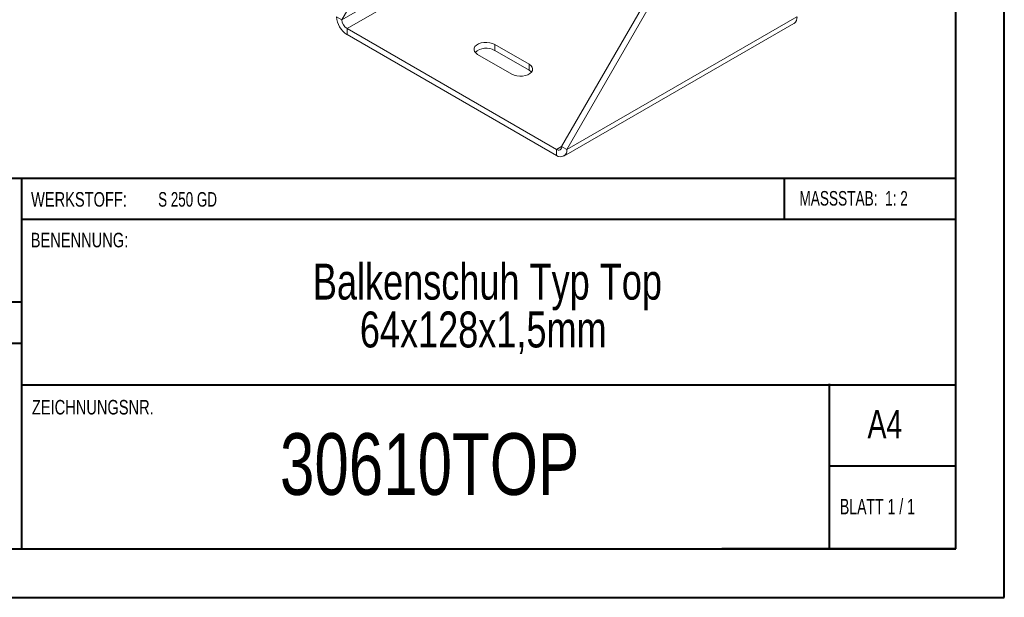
# Model space of a CAD drawing. Header units: millimetres. Extents: x 0 to 210, y 0 to 297.
# Tile 2 of 4: x 109 to 210, y 0 to 60. Entities that reach past the tile are written whole.
import ezdxf

# ---------------------------------------------------------------- set-up
doc = ezdxf.new("R2010")
doc.units = ezdxf.units.MM
doc.styles.add('SLDTEXTSTYLE0', font='TXT', dxfattribs={"width": 0.75})
doc.styles.add('SLDTEXTSTYLE1', font='TXT', dxfattribs={"width": 0.681818})
doc.styles.add('SLDTEXTSTYLE2', font='TXT', dxfattribs={"width": 0.7})
doc.styles.add('SLDTEXTSTYLE3', font='TXT', dxfattribs={"width": 0.6875})

# ---------------------------------------------------------------- blocks, each defined once
blk = doc.blocks.new('SW_NOTE_1')
at = {"color": 0, "linetype": 'Continuous', "lineweight": 0, "char_height": 3.7042, "attachment_point": 2, "style": 'SLDTEXTSTYLE0'}
for s, insert in [('Balkenschuh Typ Top', (24.66, 4.77)), ('64x128x1,5mm', (24.23, -0.16))]:
    blk.add_mtext(s, dxfattribs=dict(at, insert=insert))

msp = doc.modelspace()

# ---------------------------------------------------------------- linework, layer by layer
at = {"color": 7, "linetype": 'Continuous', "lineweight": 40}
for p, q in [((210.08, 0.21), (210.08, 297.21)), ((205.08, 5.21), (205.08, 292.21)), ((205.08, 43.37), (10.11, 43.37)), ((108.91, 43.37), (108.91, 5.12)), ((187.47, 39.12), (187.47, 43.37)), ((205.08, 39.12), (108.91, 39.12)), ((108.91, 30.62), (10.11, 30.62)), ((108.91, 26.37), (10.11, 26.37)), ((108.91, 22.12), (205.08, 22.12)), ((192.08, 5.21), (192.08, 22.21)), ((205.08, 13.71), (192.08, 13.71)), ((10.08, 5.21), (205.08, 5.21)), ((205.08, 5.21), (180.99, 5.21)), ((0.08, 0.21), (210.08, 0.21))]:
    msp.add_line(p, q, dxfattribs=at)
at = {"color": 7, "linetype": 'Continuous', "lineweight": 15}
for p, q in [((141.89, 59.72), (152.85, 78.71)), ((165.58, 73.4), (141.89, 59.72)), ((142.43, 58.8), (166.11, 72.48)), ((164.52, 46.66), (175.48, 65.64)), ((165.05, 46.35), (176.01, 65.34)), ((141.89, 59.72), (141.36, 60.03)), ((165.05, 46.35), (188.74, 60.03)), ((142.43, 58.8), (163.99, 46.35)), ((142.43, 58.8), (142.43, 58.19)), ((164.74, 45.67), (188.43, 59.34)), ((142.43, 58.19), (163.99, 45.74)), ((161.16, 55.13), (157.63, 57.17)), ((157.63, 56.56), (157.63, 57.17)), ((155.86, 56.15), (159.4, 54.11)), ((161.16, 54.52), (157.63, 56.56)), ((161.16, 54.52), (161.16, 55.13)), ((164.52, 46.66), (163.99, 46.35)), ((164.52, 46.66), (165.05, 46.35)), ((163.99, 46.35), (163.99, 45.74))]:
    msp.add_line(p, q, dxfattribs=at)
at = {"color": 7, "linetype": 'Continuous', "lineweight": 15, "flags": 128}
for points in [[(157.63, 57.17), (157.39, 57.28), (157.12, 57.35), (156.82, 57.38), (156.52, 57.37), (156.23, 57.32), (155.97, 57.23), (155.76, 57.11), (155.6, 56.96), (155.51, 56.79), (155.5, 56.62), (155.55, 56.45), (155.67, 56.29), (155.86, 56.15)], [(159.4, 54.11), (159.63, 54), (159.91, 53.93), (160.2, 53.9), (160.5, 53.91), (160.79, 53.96), (161.05, 54.05), (161.26, 54.17), (161.42, 54.32), (161.51, 54.49), (161.53, 54.66), (161.47, 54.83), (161.35, 54.99), (161.16, 55.13)], [(161.41, 54.31), (161.35, 54.38), (161.16, 54.52)]]:
    msp.add_lwpolyline(points, dxfattribs=at)
at = {"color": 7, "linetype": 'Continuous', "lineweight": 15}
for centre, radius, start, end in [((143.67, 60.13), 2.31, 182.6055, 237.3945), ((188.01, 59.95), 0.739, 305.0133, 6.2988), ((143.05, 59.77), 1.15, 182.6055, 237.3945), ((156.76, 55.02), 1.76, 60.6485, 130.912), ((164.2, 46.61), 0.328, 230.7967, 9.214), ((164.41, 46.25), 0.655, 230.7967, 9.214)]:
    msp.add_arc(centre, radius, start, end, dxfattribs=at)

# ---------------------------------------------------------------- block references
at = {"color": 7, "linetype": 'Continuous', "lineweight": 0}
msp.add_blockref('SW_NOTE_1', (132.22, 29.82), dxfattribs=at)

# ---------------------------------------------------------------- texts
for s, insert, char_height, attachment_point, style in [('WERKSTOFF:', (109.91, 41.96), 1.5, 1, 'SLDTEXTSTYLE0'), ('S 250 GD', (122.99, 41.96), 1.5, 1, 'SLDTEXTSTYLE3'), ('MASSSTAB:  1: 2', (188.99, 42.07), 1.5, 1, 'SLDTEXTSTYLE2'), ('BENENNUNG:', (109.88, 37.77), 1.5, 1, 'SLDTEXTSTYLE0'), ('ZEICHNUNGSNR.', (110, 20.55), 1.5, 1, 'SLDTEXTSTYLE0'), ('A4', (196, 19.52), 2.91, 1, 'SLDTEXTSTYLE0'), ('30610TOP', (150.93, 17.12), 6.35, 2, 'SLDTEXTSTYLE0'), ('BLATT 1 / 1', (193.16, 10.36), 1.5875, 1, 'SLDTEXTSTYLE1')]:
    msp.add_mtext(s, dxfattribs=dict(at, insert=insert, char_height=char_height, attachment_point=attachment_point, style=style))

doc.saveas('drawing.dxf')
